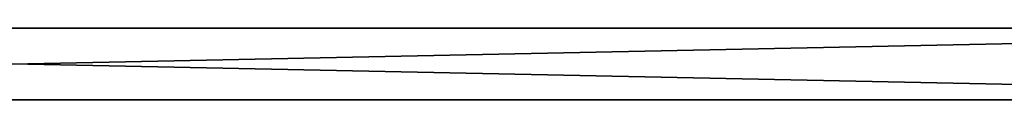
# Model space of a CAD drawing. Header units: millimetres. Extents: x -83 to 83, y -132 to 78.
# Tile 15 of 29: x 0 to 41, y -132 to -129. Entities that reach past the tile are written whole.
import ezdxf

# ---------------------------------------------------------------- set-up
doc = ezdxf.new("R2010")
doc.units = ezdxf.units.MM
doc.header["$LTSCALE"] = 52.148148
for name, color, linetype in [('166', 7, 'CONTINUOUS'), ('169', 7, 'CONTINUOUS'), ('172', 7, 'CONTINUOUS'), ('178', 7, 'CONTINUOUS')]:
    doc.layers.add(name, color=color, linetype=linetype)

msp = doc.modelspace()

# ---------------------------------------------------------------- linework, layer by layer
at = {"layer": '166', "linetype": 'Continuous'}
for points in [[(73.25, -132, -29), (-73.25, -132, -29), (73.25, -129, -29), (73.25, -132, -29)], [(73.25, -129, -29), (-73.25, -132, -29), (-73.25, -129, -29), (73.25, -129, -29)]]:
    msp.add_3dface(points, dxfattribs=at)
at = {"layer": '169', "linetype": 'Continuous'}
for points in [[(73.25, -129), (-73.25, -129), (73.25, -132), (73.25, -129)], [(73.25, -132), (-73.25, -129), (-73.25, -132), (73.25, -132)]]:
    msp.add_3dface(points, dxfattribs=at)
at = {"layer": '172', "linetype": 'Continuous'}
for points in [[(-73.25, -129, -29), (-73.25, -129), (73.25, -129), (-73.25, -129, -29)], [(73.25, -129, -29), (-73.25, -129, -29), (73.25, -129), (73.25, -129, -29)]]:
    msp.add_3dface(points, dxfattribs=at)
at = {"layer": '178', "linetype": 'Continuous'}
for points in [[(73.25, -132, -29), (73.25, -132), (-73.25, -132), (73.25, -132, -29)], [(-73.25, -132, -29), (73.25, -132, -29), (-73.25, -132), (-73.25, -132, -29)]]:
    msp.add_3dface(points, dxfattribs=at)

doc.saveas('drawing.dxf')
